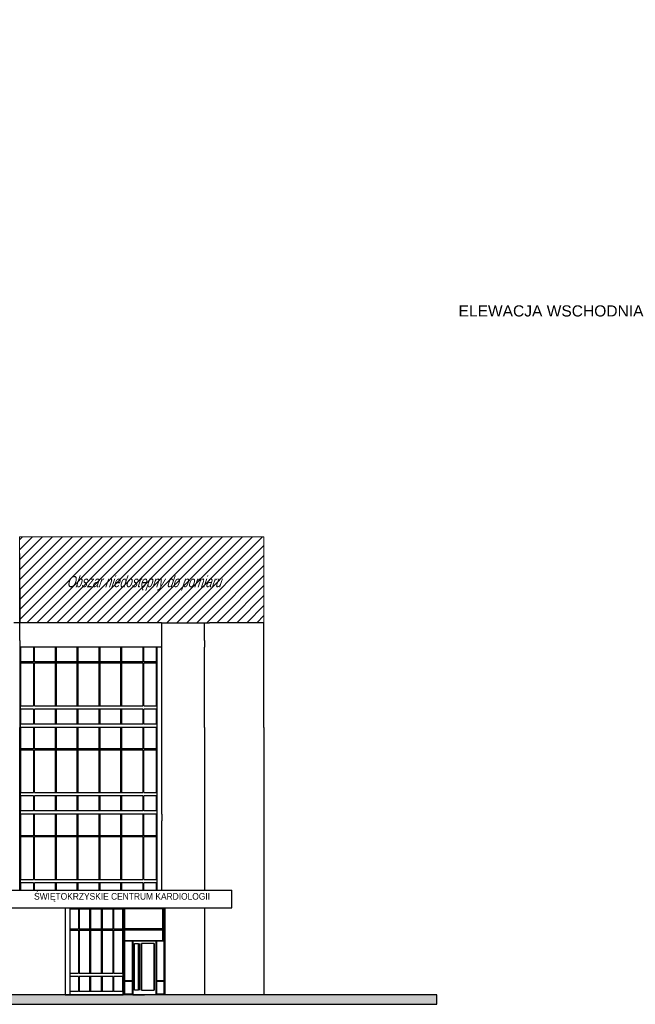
# Model space of a CAD drawing. Header units: millimetres. Extents: x -175445 to -20415, y -559200 to 231527.
# Tile 32 of 256: x -69523 to -41879, y -377313 to -333118. Entities that reach past the tile are written whole.
import ezdxf
from ezdxf import colors
from ezdxf.entities.mleader import LeaderData, LeaderLine
from ezdxf.math import Vec2, Vec3

# ---------------------------------------------------------------- set-up
doc = ezdxf.new("R2010")
doc.units = ezdxf.units.MM
doc.header["$MEASUREMENT"] = 0
for name, color, linetype in [('Linia', 7, 'Continuous'), ('Tekst', 7, 'Continuous'), ('Wypełnienie', 7, 'Continuous')]:
    doc.layers.add(name, color=color, linetype=linetype)
doc.layers.add('PAB - opisy ogólne', color=7, linetype='Continuous', lineweight=18)
doc.layers.add('PAB - widokowe', color=7, linetype='Continuous', lineweight=18)
doc.styles.add('ROMANS-ITALIC', font='ariali.ttf', dxfattribs={"width": 0.7, "oblique": 12})
doc.styles.add('Times new roman', font='txt')

msp = doc.modelspace()

# ---------------------------------------------------------------- hatches: boundary and pattern name
at = {"layer": 'PAB - widokowe'}
h = msp.add_hatch(dxfattribs=at)
h.set_pattern_fill('ANSI31', color=253, scale=100)
h.set_pattern_definition([(45, (-156115.53, -245938.64), (-224.5064, 224.5064), [])])
h.paths.add_polyline_path([(-157656.923, -293521.225), (-157656.923, -289671.225), (-132648.92, -289671.225), (-132558.92, -289671.225), (-132558.92, -294321.225), (-139837.579, -294321.225), (-139858.92, -293521.225)])
h.paths.add_polyline_path([(-69524.1, -356335.188), (-58557.033, -356335.188), (-58557.033, -360185.188), (-69524.1, -360185.188)])
at = {"layer": 'Wypełnienie', "linetype": 'Continuous'}
msp.add_hatch(color=256, dxfattribs=at).paths.add_polyline_path([(-50793.005, -376885.188), (-160880.823, -376885.188), (-160880.823, -377313.485), (-50793.005, -377313.485)])

# ---------------------------------------------------------------- linework, layer by layer
at = {"layer": 'Linia'}
for p, q in [((-69512.644, -360185.188), (-69789.753, -360185.188)), ((-69512.644, -360985.188), (-69512.644, -360185.188)), ((-63160.124, -360185.188), (-69512.644, -360185.188)), ((-63867.11, -360185.188), (-63884.418, -360173.471)), ((-63160.124, -360185.188), (-61230.733, -360185.188)), ((-63137.649, -364885.188), (-63137.649, -360185.188)), ((-61230.733, -360185.188), (-61001.546, -360185.188)), ((-61230.733, -360985.188), (-61230.733, -360185.188)), ((-58557.033, -360185.188), (-61001.546, -360185.188)), ((-58557.033, -364885.188), (-58557.033, -360185.188)), ((-69512.644, -360985.188), (-69512.644, -364885.188)), ((-61230.733, -360985.188), (-61230.733, -361285.188)), ((-63137.649, -361285.188), (-69512.644, -361285.188)), ((-69504.255, -361285.188), (-69504.255, -364735.188)), ((-69464.255, -361945.188), (-69464.255, -361285.188)), ((-68904.255, -361285.188), (-68904.255, -361945.188)), ((-68864.255, -361945.188), (-68864.255, -361285.188)), ((-67914.255, -361945.188), (-67914.255, -361285.188)), ((-67884.255, -361285.188), (-67884.255, -361945.188)), ((-66934.255, -361945.188), (-66934.255, -361285.188)), ((-66904.255, -361285.188), (-66904.255, -361945.188)), ((-65954.255, -361945.188), (-65954.255, -361285.188)), ((-65924.255, -361285.188), (-65924.255, -361945.188)), ((-64974.255, -361945.188), (-64974.255, -361285.188)), ((-64944.255, -361285.188), (-64944.255, -361945.188)), ((-63994.255, -361285.188), (-63994.255, -361945.188)), ((-63954.255, -361945.188), (-63954.255, -361285.188)), ((-63394.255, -361285.188), (-63394.255, -361945.188)), ((-63354.255, -364735.188), (-63354.255, -361285.188)), ((-61219.812, -361285.188), (-61230.733, -361285.188)), ((-61219.855, -364885.188), (-61219.855, -361285.188)), ((-68904.255, -361945.188), (-69464.255, -361945.188)), ((-67914.255, -361945.188), (-68864.255, -361945.188)), ((-67914.255, -361945.188), (-67884.255, -361945.188)), ((-66934.255, -361945.188), (-67884.255, -361945.188)), ((-66934.255, -361945.188), (-66904.255, -361945.188)), ((-65954.255, -361945.188), (-66904.255, -361945.188)), ((-65954.255, -361945.188), (-65924.255, -361945.188)), ((-64974.255, -361945.188), (-65924.255, -361945.188)), ((-64974.255, -361945.188), (-64944.255, -361945.188)), ((-63994.255, -361945.188), (-64944.255, -361945.188)), ((-63394.255, -361945.188), (-63954.255, -361945.188)), ((-69464.255, -363910.188), (-69464.255, -361985.188)), ((-69464.255, -361985.188), (-68904.255, -361985.188)), ((-68904.255, -361985.188), (-68904.255, -363910.188)), ((-68864.255, -363910.188), (-68864.255, -361985.188)), ((-68864.255, -361985.188), (-67914.255, -361985.188)), ((-67884.255, -361985.188), (-67914.255, -361985.188)), ((-67914.255, -363910.188), (-67914.255, -361985.188)), ((-67884.255, -361985.188), (-67884.255, -363910.188)), ((-67884.255, -361985.188), (-66934.255, -361985.188)), ((-66904.255, -361985.188), (-66934.255, -361985.188)), ((-66934.255, -363910.188), (-66934.255, -361985.188)), ((-66904.255, -361985.188), (-66904.255, -363910.188)), ((-66904.255, -361985.188), (-65954.255, -361985.188)), ((-65924.255, -361985.188), (-65954.255, -361985.188)), ((-65954.255, -363910.188), (-65954.255, -361985.188)), ((-65924.255, -361985.188), (-65924.255, -363910.188)), ((-65924.255, -361985.188), (-64974.255, -361985.188)), ((-64944.255, -361985.188), (-64974.255, -361985.188)), ((-64974.255, -363910.188), (-64974.255, -361985.188)), ((-64944.255, -361985.188), (-64944.255, -363910.188)), ((-64944.255, -361985.188), (-63994.255, -361985.188)), ((-63994.255, -361985.188), (-63994.255, -363910.188)), ((-63954.255, -363910.188), (-63954.255, -361985.188)), ((-63954.255, -361985.188), (-63394.255, -361985.188)), ((-63394.255, -361985.188), (-63394.255, -363910.188)), ((-69464.255, -363910.188), (-68904.255, -363910.188)), ((-69464.255, -364735.188), (-69464.255, -364060.188)), ((-68904.255, -364060.188), (-69464.255, -364060.188)), ((-68904.255, -364060.188), (-68904.255, -364735.188)), ((-68864.255, -363910.188), (-67914.255, -363910.188)), ((-68864.255, -364735.188), (-68864.255, -364060.188)), ((-67914.255, -364060.188), (-68864.255, -364060.188)), ((-67914.255, -363910.188), (-67884.255, -363910.188)), ((-67884.255, -364060.188), (-67914.255, -364060.188)), ((-67914.255, -364735.188), (-67914.255, -364060.188)), ((-67884.255, -363910.188), (-66934.255, -363910.188)), ((-67884.255, -364060.188), (-67884.255, -364735.188)), ((-66934.255, -364060.188), (-67884.255, -364060.188)), ((-66934.255, -363910.188), (-66904.255, -363910.188)), ((-66904.255, -364060.188), (-66934.255, -364060.188)), ((-66934.255, -364735.188), (-66934.255, -364060.188)), ((-66904.255, -363910.188), (-65954.255, -363910.188)), ((-66904.255, -364060.188), (-66904.255, -364735.188)), ((-65954.255, -364060.188), (-66904.255, -364060.188)), ((-65954.255, -363910.188), (-65924.255, -363910.188)), ((-65924.255, -364060.188), (-65954.255, -364060.188)), ((-65954.255, -364735.188), (-65954.255, -364060.188)), ((-65924.255, -363910.188), (-64974.255, -363910.188)), ((-65924.255, -364060.188), (-65924.255, -364735.188)), ((-64974.255, -364060.188), (-65924.255, -364060.188)), ((-64974.255, -363910.188), (-64944.255, -363910.188)), ((-64944.255, -364060.188), (-64974.255, -364060.188)), ((-64974.255, -364735.188), (-64974.255, -364060.188)), ((-64944.255, -363910.188), (-63994.255, -363910.188)), ((-64944.255, -364060.188), (-64944.255, -364735.188)), ((-63994.255, -364060.188), (-64944.255, -364060.188)), ((-63994.255, -364060.188), (-63994.255, -364735.188)), ((-63954.255, -363910.188), (-63394.255, -363910.188)), ((-63954.255, -364735.188), (-63954.255, -364060.188)), ((-63394.255, -364060.188), (-63954.255, -364060.188)), ((-63394.255, -364060.188), (-63394.255, -364735.188)), ((-69512.688, -368785.188), (-69512.688, -364885.188)), ((-63354.255, -364885.188), (-69512.644, -364885.188)), ((-69512.644, -364885.188), (-69512.644, -365185.188)), ((-69504.255, -364735.188), (-69504.255, -364885.188)), ((-69504.255, -364885.188), (-69504.255, -368635.188)), ((-68904.255, -364735.188), (-69464.255, -364735.188)), ((-69464.255, -365845.188), (-69464.255, -364885.188)), ((-68904.255, -364885.188), (-68904.255, -365845.188)), ((-67914.255, -364735.188), (-68864.255, -364735.188)), ((-68864.255, -365845.188), (-68864.255, -364885.188)), ((-67884.255, -364735.188), (-67914.255, -364735.188)), ((-67914.255, -365845.188), (-67914.255, -364885.188)), ((-66934.255, -364735.188), (-67884.255, -364735.188)), ((-67884.255, -364885.188), (-67884.255, -365845.188)), ((-66904.255, -364735.188), (-66934.255, -364735.188)), ((-66934.255, -365845.188), (-66934.255, -364885.188)), ((-65954.255, -364735.188), (-66904.255, -364735.188)), ((-66904.255, -364885.188), (-66904.255, -365845.188)), ((-65924.255, -364735.188), (-65954.255, -364735.188)), ((-65954.255, -365845.188), (-65954.255, -364885.188)), ((-64974.255, -364735.188), (-65924.255, -364735.188)), ((-65924.255, -364885.188), (-65924.255, -365845.188)), ((-64944.255, -364735.188), (-64974.255, -364735.188)), ((-64974.255, -365845.188), (-64974.255, -364885.188)), ((-63994.255, -364735.188), (-64944.255, -364735.188)), ((-64944.255, -364885.188), (-64944.255, -365845.188)), ((-63994.255, -364885.188), (-63994.255, -365845.188)), ((-63394.255, -364735.188), (-63954.255, -364735.188)), ((-63954.255, -365845.188), (-63954.255, -364885.188)), ((-63394.255, -364885.188), (-63394.255, -365845.188)), ((-63354.255, -364885.188), (-63354.255, -364735.188)), ((-63354.255, -364925.188), (-63354.255, -364885.188)), ((-63354.255, -368635.188), (-63354.255, -364925.188)), ((-63137.649, -365185.188), (-63137.649, -364885.188)), ((-61219.855, -364885.188), (-61219.855, -368785.188)), ((-58557.033, -364885.188), (-58557.033, -368785.188)), ((-63137.649, -368785.188), (-63137.649, -365185.188)), ((-68904.255, -365845.188), (-69464.255, -365845.188)), ((-69464.255, -367810.188), (-69464.255, -365885.188)), ((-69464.255, -365885.188), (-68904.255, -365885.188)), ((-68904.255, -365885.188), (-68904.255, -367810.188)), ((-67914.255, -365845.188), (-68864.255, -365845.188)), ((-68864.255, -367810.188), (-68864.255, -365885.188)), ((-68864.255, -365885.188), (-67914.255, -365885.188)), ((-67914.255, -365845.188), (-67884.255, -365845.188)), ((-67884.255, -365885.188), (-67914.255, -365885.188)), ((-67914.255, -367810.188), (-67914.255, -365885.188)), ((-66934.255, -365845.188), (-67884.255, -365845.188)), ((-67884.255, -365885.188), (-67884.255, -367810.188)), ((-67884.255, -365885.188), (-66934.255, -365885.188)), ((-66934.255, -365845.188), (-66904.255, -365845.188)), ((-66904.255, -365885.188), (-66934.255, -365885.188)), ((-66934.255, -367810.188), (-66934.255, -365885.188)), ((-65954.255, -365845.188), (-66904.255, -365845.188)), ((-66904.255, -365885.188), (-66904.255, -367810.188)), ((-66904.255, -365885.188), (-65954.255, -365885.188)), ((-65954.255, -365845.188), (-65924.255, -365845.188)), ((-65924.255, -365885.188), (-65954.255, -365885.188)), ((-65954.255, -367810.188), (-65954.255, -365885.188)), ((-64974.255, -365845.188), (-65924.255, -365845.188)), ((-65924.255, -365885.188), (-65924.255, -367810.188)), ((-65924.255, -365885.188), (-64974.255, -365885.188)), ((-64974.255, -365845.188), (-64944.255, -365845.188)), ((-64944.255, -365885.188), (-64974.255, -365885.188)), ((-64974.255, -367810.188), (-64974.255, -365885.188)), ((-63994.255, -365845.188), (-64944.255, -365845.188)), ((-64944.255, -365885.188), (-64944.255, -367810.188)), ((-64944.255, -365885.188), (-63994.255, -365885.188)), ((-63994.255, -365885.188), (-63994.255, -367810.188)), ((-63394.255, -365845.188), (-63954.255, -365845.188)), ((-63954.255, -367810.188), (-63954.255, -365885.188)), ((-63954.255, -365885.188), (-63394.255, -365885.188)), ((-63394.255, -365885.188), (-63394.255, -367810.188)), ((-69464.255, -367810.188), (-68904.255, -367810.188)), ((-69464.255, -368635.188), (-69464.255, -367960.188)), ((-68904.255, -367960.188), (-69464.255, -367960.188)), ((-68904.255, -367960.188), (-68904.255, -368635.188)), ((-68864.255, -367810.188), (-67914.255, -367810.188)), ((-68864.255, -368635.188), (-68864.255, -367960.188)), ((-67914.255, -367960.188), (-68864.255, -367960.188)), ((-67914.255, -367810.188), (-67884.255, -367810.188)), ((-67884.255, -367960.188), (-67914.255, -367960.188)), ((-67914.255, -368635.188), (-67914.255, -367960.188)), ((-67884.255, -367810.188), (-66934.255, -367810.188)), ((-67884.255, -367960.188), (-67884.255, -368635.188)), ((-66934.255, -367960.188), (-67884.255, -367960.188)), ((-66934.255, -367810.188), (-66904.255, -367810.188)), ((-66904.255, -367960.188), (-66934.255, -367960.188)), ((-66934.255, -368635.188), (-66934.255, -367960.188)), ((-66904.255, -367810.188), (-65954.255, -367810.188)), ((-66904.255, -367960.188), (-66904.255, -368635.188)), ((-65954.255, -367960.188), (-66904.255, -367960.188)), ((-65954.255, -367810.188), (-65924.255, -367810.188)), ((-65924.255, -367960.188), (-65954.255, -367960.188)), ((-65954.255, -368635.188), (-65954.255, -367960.188)), ((-65924.255, -367810.188), (-64974.255, -367810.188)), ((-65924.255, -367960.188), (-65924.255, -368635.188)), ((-64974.255, -367960.188), (-65924.255, -367960.188)), ((-64974.255, -367810.188), (-64944.255, -367810.188)), ((-64944.255, -367960.188), (-64974.255, -367960.188)), ((-64974.255, -368635.188), (-64974.255, -367960.188)), ((-64944.255, -367810.188), (-63994.255, -367810.188)), ((-64944.255, -367960.188), (-64944.255, -368635.188)), ((-63994.255, -367960.188), (-64944.255, -367960.188)), ((-63994.255, -367960.188), (-63994.255, -368635.188)), ((-63954.255, -367810.188), (-63394.255, -367810.188)), ((-63954.255, -368635.188), (-63954.255, -367960.188)), ((-63394.255, -367960.188), (-63954.255, -367960.188)), ((-63394.255, -367960.188), (-63394.255, -368635.188)), ((-69512.688, -372185.188), (-69512.688, -368785.188)), ((-63354.255, -368785.188), (-69512.644, -368785.188)), ((-69512.644, -368785.188), (-69512.644, -369085.188)), ((-69504.255, -368635.188), (-69504.255, -368785.188)), ((-69504.255, -368785.188), (-69504.255, -372185.188)), ((-68904.255, -368635.188), (-69464.255, -368635.188)), ((-69464.255, -369745.188), (-69464.255, -368785.188)), ((-68904.255, -368785.188), (-68904.255, -369745.188)), ((-67914.255, -368635.188), (-68864.255, -368635.188)), ((-68864.255, -369745.188), (-68864.255, -368785.188)), ((-67884.255, -368635.188), (-67914.255, -368635.188)), ((-67914.255, -369745.188), (-67914.255, -368785.188)), ((-66934.255, -368635.188), (-67884.255, -368635.188)), ((-67884.255, -368785.188), (-67884.255, -369745.188)), ((-66904.255, -368635.188), (-66934.255, -368635.188)), ((-66934.255, -369745.188), (-66934.255, -368785.188)), ((-65954.255, -368635.188), (-66904.255, -368635.188)), ((-66904.255, -368785.188), (-66904.255, -369745.188)), ((-65924.255, -368635.188), (-65954.255, -368635.188)), ((-65954.255, -369745.188), (-65954.255, -368785.188)), ((-64974.255, -368635.188), (-65924.255, -368635.188)), ((-65924.255, -368785.188), (-65924.255, -369745.188)), ((-64944.255, -368635.188), (-64974.255, -368635.188)), ((-64974.255, -369745.188), (-64974.255, -368785.188)), ((-63994.255, -368635.188), (-64944.255, -368635.188)), ((-64944.255, -368785.188), (-64944.255, -369745.188)), ((-63994.255, -368785.188), (-63994.255, -369745.188)), ((-63394.255, -368635.188), (-63954.255, -368635.188)), ((-63954.255, -369745.188), (-63954.255, -368785.188)), ((-63394.255, -368785.188), (-63394.255, -369745.188)), ((-63354.255, -368785.188), (-63354.255, -368635.188)), ((-63354.255, -368825.188), (-63354.255, -368785.188)), ((-63354.255, -372185.188), (-63354.255, -368825.188)), ((-63137.649, -368785.188), (-63137.649, -369085.188)), ((-61219.855, -368785.188), (-61219.855, -372185.188)), ((-58557.033, -368785.188), (-58557.033, -372685.188)), ((-69521.735, -369085.188), (-69522.226, -369085.188)), ((-63137.649, -372185.188), (-63137.649, -369085.188)), ((-68904.255, -369745.188), (-69464.255, -369745.188)), ((-69464.255, -371710.188), (-69464.255, -369785.188)), ((-69464.255, -369785.188), (-68904.255, -369785.188)), ((-68904.255, -369785.188), (-68904.255, -371710.188)), ((-67914.255, -369745.188), (-68864.255, -369745.188)), ((-68864.255, -371710.188), (-68864.255, -369785.188)), ((-68864.255, -369785.188), (-67914.255, -369785.188)), ((-67914.255, -369745.188), (-67884.255, -369745.188)), ((-67884.255, -369785.188), (-67914.255, -369785.188)), ((-67914.255, -371710.188), (-67914.255, -369785.188)), ((-66934.255, -369745.188), (-67884.255, -369745.188)), ((-67884.255, -369785.188), (-67884.255, -371710.188)), ((-67884.255, -369785.188), (-66934.255, -369785.188)), ((-66934.255, -369745.188), (-66904.255, -369745.188)), ((-66904.255, -369785.188), (-66934.255, -369785.188)), ((-66934.255, -371710.188), (-66934.255, -369785.188)), ((-65954.255, -369745.188), (-66904.255, -369745.188)), ((-66904.255, -369785.188), (-66904.255, -371710.188)), ((-66904.255, -369785.188), (-65954.255, -369785.188)), ((-65954.255, -369745.188), (-65924.255, -369745.188)), ((-65924.255, -369785.188), (-65954.255, -369785.188)), ((-65954.255, -371710.188), (-65954.255, -369785.188)), ((-64974.255, -369745.188), (-65924.255, -369745.188)), ((-65924.255, -369785.188), (-65924.255, -371710.188)), ((-65924.255, -369785.188), (-64974.255, -369785.188)), ((-64974.255, -369745.188), (-64944.255, -369745.188)), ((-64944.255, -369785.188), (-64974.255, -369785.188)), ((-64974.255, -371710.188), (-64974.255, -369785.188)), ((-63994.255, -369745.188), (-64944.255, -369745.188)), ((-64944.255, -369785.188), (-64944.255, -371710.188)), ((-64944.255, -369785.188), (-63994.255, -369785.188)), ((-63994.255, -369785.188), (-63994.255, -371710.188)), ((-63394.255, -369745.188), (-63954.255, -369745.188)), ((-63954.255, -371710.188), (-63954.255, -369785.188)), ((-63954.255, -369785.188), (-63394.255, -369785.188)), ((-63394.255, -369785.188), (-63394.255, -371710.188)), ((-69464.255, -371710.188), (-68904.255, -371710.188)), ((-69464.255, -372185.188), (-69464.255, -371860.188)), ((-68904.255, -371860.188), (-69464.255, -371860.188)), ((-68904.255, -371860.188), (-68904.255, -372185.188)), ((-68864.255, -371710.188), (-67914.255, -371710.188)), ((-68864.255, -372185.188), (-68864.255, -371860.188)), ((-67914.255, -371860.188), (-68864.255, -371860.188)), ((-67914.255, -371710.188), (-67884.255, -371710.188)), ((-67884.255, -371860.188), (-67914.255, -371860.188)), ((-67914.255, -372185.188), (-67914.255, -371860.188)), ((-67884.255, -371710.188), (-66934.255, -371710.188)), ((-67884.255, -371860.188), (-67884.255, -372185.188)), ((-66934.255, -371860.188), (-67884.255, -371860.188)), ((-66934.255, -371710.188), (-66904.255, -371710.188)), ((-66904.255, -371860.188), (-66934.255, -371860.188)), ((-66934.255, -372185.188), (-66934.255, -371860.188)), ((-66904.255, -371710.188), (-65954.255, -371710.188)), ((-66904.255, -371860.188), (-66904.255, -372185.188)), ((-65954.255, -371860.188), (-66904.255, -371860.188)), ((-65954.255, -371710.188), (-65924.255, -371710.188)), ((-65924.255, -371860.188), (-65954.255, -371860.188)), ((-65954.255, -372185.188), (-65954.255, -371860.188)), ((-65924.255, -371710.188), (-64974.255, -371710.188)), ((-65924.255, -371860.188), (-65924.255, -372185.188)), ((-64974.255, -371860.188), (-65924.255, -371860.188)), ((-64974.255, -371710.188), (-64944.255, -371710.188)), ((-64944.255, -371860.188), (-64974.255, -371860.188)), ((-64974.255, -372185.188), (-64974.255, -371860.188)), ((-64944.255, -371710.188), (-63994.255, -371710.188)), ((-64944.255, -371860.188), (-64944.255, -372185.188)), ((-63994.255, -371860.188), (-64944.255, -371860.188)), ((-63994.255, -371860.188), (-63994.255, -372185.188)), ((-63954.255, -371710.188), (-63394.255, -371710.188)), ((-63954.255, -372185.188), (-63954.255, -371860.188)), ((-63394.255, -371860.188), (-63954.255, -371860.188)), ((-63394.255, -371860.188), (-63394.255, -372185.188)), ((-69858.075, -372185.188), (-69265.273, -372185.188)), ((-69265.273, -372185.188), (-68773.512, -372185.188)), ((-68773.512, -372185.188), (-68285.005, -372185.188)), ((-68285.005, -372185.188), (-67799.934, -372185.188)), ((-67799.934, -372185.188), (-67318.48, -372185.188)), ((-67318.48, -372185.188), (-66840.822, -372185.188)), ((-66840.822, -372185.188), (-66367.14, -372185.188)), ((-66367.14, -372185.188), (-65897.611, -372185.188)), ((-65897.611, -372185.188), (-65432.41, -372185.188)), ((-65432.41, -372185.188), (-64971.711, -372185.188)), ((-64971.711, -372185.188), (-64515.685, -372185.188)), ((-64515.685, -372185.188), (-64064.505, -372185.188)), ((-64064.505, -372185.188), (-63618.337, -372185.188)), ((-63618.337, -372185.188), (-63177.349, -372185.188)), ((-63177.349, -372185.188), (-62741.706, -372185.188)), ((-62741.706, -372185.188), (-62311.571, -372185.188)), ((-62311.571, -372185.188), (-61887.104, -372185.188)), ((-61887.104, -372185.188), (-61468.464, -372185.188)), ((-61468.464, -372185.188), (-60000.608, -372185.188)), ((-60000.608, -372985.188), (-60000.608, -372185.188)), ((-70036.081, -372985.188), (-69512.688, -372985.188)), ((-69512.688, -372985.188), (-69265.273, -372985.188)), ((-69265.273, -372985.188), (-68773.512, -372985.188)), ((-68773.512, -372985.188), (-68285.005, -372985.188)), ((-68285.005, -372985.188), (-67799.934, -372985.188)), ((-67799.934, -372985.188), (-67318.48, -372985.188)), ((-67473.811, -372985.188), (-67473.811, -376885.188)), ((-67318.48, -372985.188), (-66840.822, -372985.188)), ((-67267.131, -372985.188), (-67267.131, -376885.188)), ((-66840.822, -372985.188), (-66367.14, -372985.188)), ((-66367.14, -372985.188), (-65897.611, -372985.188)), ((-65897.611, -372985.188), (-65432.41, -372985.188)), ((-65432.41, -372985.188), (-64971.711, -372985.188)), ((-64971.711, -372985.188), (-64515.685, -372985.188)), ((-64869.434, -373025.188), (-64869.434, -372985.188)), ((-64859.284, -376885.188), (-64859.284, -372985.188)), ((-64839.06, -373025.188), (-64839.06, -372985.188)), ((-64515.685, -372985.188), (-64064.505, -372985.188)), ((-64064.505, -372985.188), (-63618.337, -372985.188)), ((-63618.337, -372985.188), (-63177.349, -372985.188)), ((-63177.349, -372985.188), (-62741.706, -372985.188)), ((-63010.202, -372985.188), (-63010.202, -373025.188)), ((-63002.088, -376885.188), (-63002.088, -372985.188)), ((-62741.706, -372985.188), (-62311.571, -372985.188)), ((-62311.571, -372985.188), (-61887.104, -372985.188)), ((-61887.104, -372985.188), (-61468.464, -372985.188)), ((-61468.464, -372985.188), (-60000.608, -372985.188)), ((-61219.855, -372985.188), (-61219.855, -376885.188)), ((-58557.033, -372685.188), (-58557.033, -376885.188)), ((-67267.131, -373025.188), (-66887.532, -373025.188)), ((-66887.532, -373025.188), (-66887.532, -373945.188)), ((-66857.987, -373945.188), (-66857.987, -373025.188)), ((-66857.987, -373025.188), (-65854.812, -373025.188)), ((-66851.246, -373025.188), (-66851.246, -373945.188)), ((-66367.479, -373945.188), (-66367.479, -373025.188)), ((-66345.32, -373025.188), (-66345.32, -373945.188)), ((-66338.579, -373025.188), (-66338.579, -373945.188)), ((-65854.812, -373025.188), (-65832.654, -373025.188)), ((-65854.812, -373945.188), (-65854.812, -373025.188)), ((-65832.654, -373025.188), (-65832.654, -373945.188)), ((-65832.654, -373025.188), (-65342.145, -373025.188)), ((-65825.912, -373025.188), (-65825.912, -373945.188)), ((-65342.145, -373025.188), (-65342.145, -373945.188)), ((-65312.601, -373945.188), (-65312.601, -373025.188)), ((-65312.601, -373025.188), (-64898.979, -373025.188)), ((-65305.859, -373025.188), (-65305.859, -373945.188)), ((-64898.979, -373025.188), (-64898.979, -373945.188)), ((-64869.434, -376735.188), (-64869.434, -373025.188)), ((-64839.06, -376885.188), (-64839.06, -373025.188)), ((-64812.243, -373025.188), (-64812.243, -374445.188)), ((-63037.019, -373025.188), (-64812.243, -373025.188)), ((-63104.539, -373025.188), (-63104.539, -374445.188)), ((-63037.019, -374445.188), (-63037.019, -373025.188)), ((-63010.202, -373025.188), (-63010.202, -376885.188)), ((-66887.532, -373945.188), (-67267.131, -373945.188)), ((-67267.131, -373985.188), (-66887.532, -373985.188)), ((-66887.532, -373985.188), (-66887.532, -375910.188)), ((-65854.812, -373945.188), (-66857.987, -373945.188)), ((-66857.987, -375910.188), (-66857.987, -373985.188)), ((-66857.987, -373985.188), (-65854.812, -373985.188)), ((-66851.246, -373985.188), (-66851.246, -375910.188)), ((-66367.479, -375910.188), (-66367.479, -373985.188)), ((-66345.32, -373985.188), (-66345.32, -375910.188)), ((-66338.579, -373985.188), (-66338.579, -375910.188)), ((-65854.812, -373945.188), (-65832.654, -373945.188)), ((-65832.654, -373985.188), (-65854.812, -373985.188)), ((-65854.812, -375910.188), (-65854.812, -373985.188)), ((-65342.145, -373945.188), (-65832.654, -373945.188)), ((-65832.654, -373985.188), (-65832.654, -375910.188)), ((-65832.654, -373985.188), (-65342.145, -373985.188)), ((-65825.912, -373985.188), (-65825.912, -375910.188)), ((-65342.145, -373985.188), (-65342.145, -375910.188)), ((-64898.979, -373945.188), (-65312.601, -373945.188)), ((-65312.601, -375910.188), (-65312.601, -373985.188)), ((-65312.601, -373985.188), (-64898.979, -373985.188)), ((-65305.859, -373985.188), (-65305.859, -375910.188)), ((-64898.979, -373985.188), (-64898.979, -375910.188)), ((-63104.539, -373932.915), (-64812.243, -373932.915)), ((-64812.243, -373932.915), (-64812.243, -373975.404)), ((-64812.243, -373975.404), (-63104.539, -373975.404)), ((-63104.539, -373975.404), (-63104.539, -373932.915)), ((-64812.243, -374445.188), (-64436.808, -374445.188)), ((-64812.243, -374485.188), (-64812.243, -376245.188)), ((-64463.625, -374485.188), (-64812.243, -374485.188)), ((-64463.625, -376245.188), (-64463.625, -374485.188)), ((-64436.808, -374445.188), (-63385.637, -374445.188)), ((-64436.808, -374485.188), (-64436.808, -376885.188)), ((-63924.631, -374485.188), (-64436.808, -374485.188)), ((-64369.766, -376685.188), (-64369.766, -374585.188)), ((-64369.766, -374585.188), (-64183.319, -374585.188)), ((-64193.707, -376685.188), (-64193.707, -374585.188)), ((-64183.319, -374585.188), (-64183.319, -376685.188)), ((-64116.278, -376685.188), (-64116.278, -374585.188)), ((-64049.236, -374585.188), (-64049.236, -376685.188)), ((-63479.495, -374585.188), (-64049.236, -374585.188)), ((-63412.453, -374485.188), (-63924.631, -374485.188)), ((-63489.883, -374585.188), (-63489.883, -376685.188)), ((-63479.495, -376685.188), (-63479.495, -374585.188)), ((-63412.453, -374485.188), (-63412.453, -374585.188)), ((-63412.453, -374585.188), (-63412.453, -376685.188)), ((-63385.637, -374445.188), (-63037.019, -374445.188)), ((-63385.637, -374485.188), (-63385.637, -376245.188)), ((-63037.019, -374485.188), (-63385.637, -374485.188)), ((-63037.019, -376245.188), (-63037.019, -374485.188)), ((-67267.131, -375910.188), (-66887.532, -375910.188)), ((-66887.532, -376060.188), (-67267.131, -376060.188)), ((-66887.532, -376060.188), (-67260.424, -376060.188)), ((-66887.532, -376060.188), (-66887.532, -376735.188)), ((-66857.987, -375910.188), (-65854.812, -375910.188)), ((-66857.987, -376735.188), (-66857.987, -376060.188)), ((-65854.812, -376060.188), (-66857.987, -376060.188)), ((-66851.246, -376060.188), (-66851.246, -376735.188)), ((-66367.479, -376735.188), (-66367.479, -376060.188)), ((-66345.32, -376060.188), (-66345.32, -376735.188)), ((-65854.812, -376060.188), (-66338.579, -376060.188)), ((-66338.579, -376060.188), (-66338.579, -376735.188)), ((-65854.812, -375910.188), (-65832.654, -375910.188)), ((-65832.654, -376060.188), (-65854.812, -376060.188)), ((-65854.812, -376735.188), (-65854.812, -376060.188)), ((-65832.654, -375910.188), (-65342.145, -375910.188)), ((-65832.654, -376060.188), (-65832.654, -376735.188)), ((-65832.654, -376060.188), (-65825.912, -376060.188)), ((-65342.145, -376060.188), (-65832.654, -376060.188)), ((-65342.145, -376060.188), (-65825.912, -376060.188)), ((-65825.912, -376060.188), (-65825.912, -376735.188)), ((-65342.145, -376060.188), (-65342.145, -376735.188)), ((-65312.601, -375910.188), (-64898.979, -375910.188)), ((-65312.601, -376735.188), (-65312.601, -376060.188)), ((-64898.979, -376060.188), (-65312.601, -376060.188)), ((-64898.979, -376060.188), (-65305.859, -376060.188)), ((-65305.859, -376060.188), (-65305.859, -376735.188)), ((-64898.979, -376060.188), (-64898.979, -376735.188)), ((-64812.243, -376245.188), (-64463.625, -376245.188)), ((-64812.243, -376285.188), (-64812.243, -376845.188)), ((-64463.625, -376285.188), (-64812.243, -376285.188)), ((-64463.625, -376845.188), (-64463.625, -376285.188)), ((-63385.637, -376245.188), (-63037.019, -376245.188)), ((-63385.637, -376285.188), (-63385.637, -376845.188)), ((-63037.019, -376285.188), (-63385.637, -376285.188)), ((-63037.019, -376845.188), (-63037.019, -376285.188)), ((-67473.811, -376885.188), (-70542.644, -376885.188)), ((-67473.811, -376885.188), (-67267.131, -376885.188)), ((-66887.532, -376735.188), (-67267.131, -376735.188)), ((-67267.131, -376885.188), (-64869.434, -376885.188)), ((-65854.812, -376735.188), (-66857.987, -376735.188)), ((-65832.654, -376735.188), (-65854.812, -376735.188)), ((-65342.145, -376735.188), (-65832.654, -376735.188)), ((-64898.979, -376735.188), (-65312.601, -376735.188)), ((-64869.434, -376885.188), (-64869.434, -376735.188)), ((-64859.284, -376885.188), (-64869.434, -376885.188)), ((-64839.06, -376885.188), (-64859.284, -376885.188)), ((-64812.243, -376885.188), (-64839.06, -376885.188)), ((-64812.243, -376845.188), (-64463.625, -376845.188)), ((-64463.625, -376885.188), (-64812.243, -376885.188)), ((-64436.808, -376885.188), (-64463.625, -376885.188)), ((-64436.808, -376885.188), (-63924.631, -376885.188)), ((-64183.319, -376685.188), (-64369.766, -376685.188)), ((-64049.236, -376685.188), (-63479.495, -376685.188)), ((-63412.453, -376885.188), (-63924.631, -376885.188)), ((-63412.453, -376685.188), (-63412.453, -376885.188)), ((-63385.637, -376885.188), (-63412.453, -376885.188)), ((-63385.637, -376845.188), (-63037.019, -376845.188)), ((-63037.019, -376885.188), (-63385.637, -376885.188)), ((-63010.202, -376885.188), (-63037.019, -376885.188)), ((-63002.088, -376885.188), (-63010.202, -376885.188)), ((-61507.913, -376885.188), (-63002.088, -376885.188)), ((-61219.855, -376885.188), (-61507.913, -376885.188)), ((-58819.945, -376885.188), (-61219.855, -376885.188)), ((-58557.033, -376885.188), (-58819.945, -376885.188))]:
    msp.add_line(p, q, dxfattribs=at)
msp.add_lwpolyline([(-69524.1, -357085.188), (-69512.644, -360185.188)], dxfattribs=at)
at = {"layer": 'PAB - widokowe', "color": 253}
msp.add_lwpolyline([(-69524.1, -356335.188), (-58557.033, -356335.188), (-58557.033, -360185.188), (-69524.1, -360185.188)], close=True, dxfattribs=at)
at = {"layer": 'Wypełnienie', "flags": 128}
msp.add_lwpolyline([(-50793.005, -376885.188), (-160880.823, -376885.188), (-160880.823, -377313.485), (-50793.005, -377313.485)], close=True, dxfattribs=at)

# ---------------------------------------------------------------- texts
at = {"layer": 'Tekst', "attachment_point": 2, "style": 'Times new roman'}
for s, insert, char_height in [('\\A1;{\\fArial|b0|i0|c0|p38;ELEWACJA WSCHODNIA}', (-45664.392, -345940.192), 500), ('\\A1;{\\W0.900000x;\\fArial|b0|i0|c0|p38;ŚWIĘTOKRZYSKIE CENTRUM KARDIOLOGII}', (-64926.674, -372317.793), 300)]:
    msp.add_mtext(s, dxfattribs=dict(at, insert=insert, char_height=char_height))

# ---------------------------------------------------------------- leaders
at = {"layer": 'PAB - opisy ogólne', "color": 253}
ml = msp.add_multileader_mtext('Standard', dxfattribs=at)
ml.set_content('Obszar niedostępny do pomiaru', color=253, style='ROMANS-ITALIC')
ml.set_leader_properties()
ml.build(insert=Vec2(0, 0))
ml.multileader.update_dxf_attribs({"leader_type": 0, "has_text_frame": 1, "text_right_attachment_type": 5, "dogleg_length": 20, "arrow_head_size": 150})
ctx = ml.context
ctx.base_point, ctx.char_height, ctx.arrow_head_size, ctx.landing_gap_size, ctx.plane_origin = Vec3(-67541.58, -358413.76), 500, 150, 50, Vec3(-69048.206, -362196.982)
ctx.right_attachment, ctx.text_align_type = 5, 2
notes = []
notes.append((ctx, [(1, (1, 1, 0), (-67741.58, -358413.76), (1, 0), 200, [(0, [(-68184.039, -357948.543)], 0, [])])]))
ctx.mtext.insert, ctx.mtext.alignment, ctx.mtext.line_spacing_factor, ctx.mtext.flow_direction = Vec3(-60465.409, -358090.261), 3, 0.8, 5
for ctx, leaders in notes:
    for number, flags, end, landing, length, lines in leaders:
        leader = LeaderData()
        leader.index, (leader.has_last_leader_line, leader.has_dogleg_vector, leader.attachment_direction) = number, flags
        leader.last_leader_point, leader.dogleg_vector, leader.dogleg_length = Vec3(end), Vec3(landing), length
        for number, points, colour, breaks in lines:
            line = LeaderLine()
            line.index, line.vertices, line.color, line.breaks = number, Vec3.list(points), colors.encode_raw_color(colour), breaks
            leader.lines.append(line)
        ctx.leaders.append(leader)

doc.saveas('drawing.dxf')
